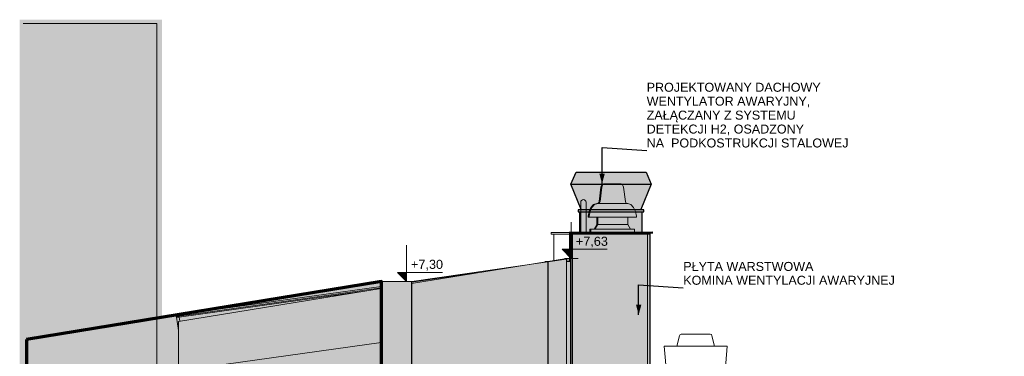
# Model space of a CAD drawing. Header units: centimetres. Extents: x -1412 to 8451, y -353 to 1224.
# Tile 6 of 24: x -1412 to 0, y 623 to 1105. Entities that reach past the tile are written whole.
import ezdxf

# ---------------------------------------------------------------- set-up
doc = ezdxf.new("R2010")
doc.units = ezdxf.units.CM
doc.header["$MEASUREMENT"] = 0
for name, color, linetype in [('00 - DRABINA DACHOWA', 7, 'Continuous'), ('00 - SUFIT Z BLACHY', 7, 'Continuous'), ('280-A Dachy Powłoki', 7, 'Continuous'), ('299-A Wymiary Opisy', 7, 'Continuous'), ('420-K Ściany', 7, 'Continuous'), ('520-I Went_Klim', 7, 'Continuous'), ('Nowe_420 - Wełna mineralna', 7, 'Continuous'), ('Nowe_440-K Słupy stalowe', 7, 'Continuous'), ('Nowe_520-I Went_Klim', 7, 'Continuous')]:
    doc.layers.add(name, color=color, linetype=linetype)
for name, color, linetype, lineweight in [('00 - DRABINA DACHOWA_Nr_pióra__4', 7, 'Continuous', 20), ('00 - SUFIT Z BLACHY_Nr_pióra__12', 7, 'Continuous', 13), ('0_Nr_pióra__17', 7, 'Continuous', 70), ('0_Nr_pióra__19', 255, 'Continuous', 30), ('0_Nr_pióra__21', 7, 'Continuous', 20), ('280-A Dachy Powłoki_Nr_pióra__13', 7, 'Continuous', 20), ('299-A Wymiary Opisy_Nr_pióra__11', 7, 'Continuous', 0), ('420-K Ściany_Nr_pióra__12', 7, 'Continuous', 13), ('420-K Ściany_Nr_pióra__13', 7, 'Continuous', 25), ('420-K Ściany_Nr_pióra__27', 7, 'Continuous', 20), ('520-I Went_Klim_Nr_pióra__12', 7, 'Continuous', 13), ('Nowe_0_Nr_pióra__13', 7, 'Continuous', 25), ('Nowe_0_Nr_pióra__15', 7, 'Continuous', 50), ('Nowe_199-Z Wymiary i opisy_Nr_pióra__135', 5, 'Continuous', 20), ('Nowe_420 - Wełna mineralna_Nr_pióra__11', 7, 'Continuous', 0), ('Nowe_420 - Wełna mineralna_Nr_pióra__13', 7, 'Continuous', 25), ('Nowe_440-K Słupy stalowe_Nr_pióra__12', 7, 'Continuous', 13), ('Nowe_520-I Went_Klim_Nr_pióra__1', 7, 'Continuous', 20)]:
    doc.layers.add(name, color=color, linetype=linetype, lineweight=lineweight)
for name, color, linetype, lineweight, true_color in [('0_Nr_pióra__48', 7, 'Continuous', 20, 0xc7b59a), ('0_Nr_pióra__92', 7, 'Continuous', 20, 0xdfdfdf), ('Nowe_420 - Wełna mineralna_Nr_pióra__83', 7, 'Continuous', 20, 0xe4d7b4), ('Nowe_440-K Słupy stalowe_Nr_pióra__90', 7, 'Continuous', 20, 0x2d579d)]:
    doc.layers.add(name, color=color, linetype=linetype, lineweight=lineweight, true_color=true_color)
doc.styles.add('STYL_AUTOMATYCZNY_1', font='arial.ttf')
doc.dimstyles.new('STYL_AUTOMATYCZNY__3', dxfattribs={"dimtxt": 0.18, "dimasz": 14.592, "dimexe": 0.18, "dimexo": 0.0625, "dimgap": 0, "dimtad": 0, "dimtih": 1, "dimtoh": 1, "dimdec": 4, "dimzin": 0, "dimdsep": 46, "dimcen": 0.09, "dimadec": 0, "dimazin": 0, "dimtfac": 1, "dimtdec": 4, "dimtmove": 0, "dimatfit": 3, "dimldrblk": 'ARROWHEAD_5', "dimfxl": 0, "dimtolj": 1, "dimtzin": 0, "dimarcsym": 0})

# ---------------------------------------------------------------- blocks, each defined once
blk = doc.blocks.new('ElemPrzekroju_1_1')
at = {"layer": 'Nowe_520-I Went_Klim_Nr_pióra__1', "color": 7, "linetype": 'Continuous', "lineweight": 20}
for p, q in [((-578.3, 865), (-581, 844.4)), ((-577.6, 867.6), (-578.3, 865)), ((-576.4, 869.3), (-577.6, 867.6)), ((-574.7, 870), (-576.4, 869.3)), ((-574.7, 870), (-574.3, 870)), ((-574.3, 870), (-573.2, 870)), ((-592.7, 836.2), (-595.4, 830.4)), ((-588.9, 840.4), (-592.7, 836.2)), ((-584.4, 841.8), (-588.9, 840.4)), ((-584.4, 841.8), (-583.7, 841.8)), ((-583.7, 841.8), (-583, 841.8)), ((-581.7, 842.5), (-582.8, 841.8)), ((-581, 844.4), (-581.7, 842.5)), ((-596.7, 823.4), (-596.8, 822.3)), ((-596.8, 822.3), (-595.6, 822.3)), ((-595.4, 830.4), (-596.7, 823.4)), ((-595.6, 822.3), (-595.3, 822.3)), ((-584.4, 822.3), (-584.4, 811.5)), ((-584.4, 811.5), (-588.1, 805)), ((-584.4, 811.5), (-583.7, 811.5)), ((-583.7, 811.5), (-583, 811.5)), ((-594.3, 805), (-592.8, 805)), ((-594.3, 800), (-594.3, 805))]:
    blk.add_line(p, q, dxfattribs=at)
blk = doc.blocks.new('ElemPrzekroju_2_1')
at = {"layer": 'Nowe_420 - Wełna mineralna_Nr_pióra__11', "color": 7, "linetype": 'Continuous', "lineweight": 0}
for p, q in [((-623.1, 792.8), (-623.1, 758.7)), ((-623.1, 758.7), (-623.1, 792.8))]:
    blk.add_line(p, q, dxfattribs=at)
blk = doc.blocks.new('ElemPrzekroju_3_1')
at = {"layer": 'Nowe_520-I Went_Klim_Nr_pióra__1', "color": 7, "linetype": 'Continuous', "lineweight": 20}
for p, q in [((-576.9, 865), (-579.6, 844.4)), ((-576.1, 867.6), (-576.9, 865)), ((-574.9, 869.3), (-576.1, 867.6)), ((-573.2, 870), (-574.9, 869.3)), ((-573.2, 870), (-572.8, 870)), ((-572.8, 870), (-571.7, 870)), ((-571.7, 870), (-569.8, 870)), ((-569.8, 870), (-567.3, 870)), ((-567.3, 870), (-564.5, 870)), ((-564.5, 870), (-561.4, 870)), ((-561.4, 870), (-558.3, 870)), ((-558.3, 870), (-555.5, 870)), ((-555.5, 870), (-553, 870)), ((-553, 870), (-551.1, 870)), ((-551.1, 870), (-549.9, 870)), ((-549.9, 870), (-549.5, 870)), ((-549.5, 870), (-547.9, 869.3)), ((-547.9, 869.3), (-546.7, 867.6)), ((-546.7, 867.6), (-545.9, 865)), ((-545.9, 865), (-543.2, 844.4)), ((-591.3, 836.2), (-593.9, 830.4)), ((-587.4, 840.4), (-591.3, 836.2)), ((-583, 841.8), (-587.4, 840.4)), ((-583, 841.8), (-582.2, 841.8)), ((-582.2, 841.8), (-580.1, 841.8)), ((-580.2, 842.5), (-581.4, 841.8)), ((-579.6, 844.4), (-580.2, 842.5)), ((-580.1, 841.8), (-576.7, 841.8)), ((-576.7, 841.8), (-572.2, 841.8)), ((-572.2, 841.8), (-567, 841.8)), ((-567, 841.8), (-561.4, 841.8)), ((-561.4, 841.8), (-555.8, 841.8)), ((-555.8, 841.8), (-550.6, 841.8)), ((-550.6, 841.8), (-546.1, 841.8)), ((-546.1, 841.8), (-542.7, 841.8)), ((-543.2, 844.4), (-542.6, 842.5)), ((-542.7, 841.8), (-540.5, 841.8)), ((-542.6, 842.5), (-541.4, 841.8)), ((-540.5, 841.8), (-539.8, 841.8)), ((-539.8, 841.8), (-535.4, 840.4)), ((-535.4, 840.4), (-531.5, 836.2)), ((-531.5, 836.2), (-528.9, 830.4)), ((-595.2, 823.4), (-595.3, 822.3)), ((-595.3, 822.3), (-594.2, 822.3)), ((-593.9, 830.4), (-595.2, 823.4)), ((-594.2, 822.3), (-590.8, 822.3)), ((-590.8, 822.3), (-585.4, 822.3)), ((-585.4, 822.3), (-578.4, 822.3)), ((-583, 822.3), (-583, 811.5)), ((-578.4, 822.3), (-570.2, 822.3)), ((-570.2, 822.3), (-561.4, 822.3)), ((-561.4, 822.3), (-552.6, 822.3)), ((-552.6, 822.3), (-544.4, 822.3)), ((-544.4, 822.3), (-537.4, 822.3)), ((-539.8, 822.3), (-539.8, 811.5)), ((-537.4, 822.3), (-532, 822.3)), ((-532, 822.3), (-528.6, 822.3)), ((-528.9, 830.4), (-527.5, 823.4)), ((-528.6, 822.3), (-527.5, 822.3)), ((-527.5, 823.4), (-527.5, 822.3)), ((-583, 811.5), (-586.7, 805)), ((-583, 811.5), (-582.2, 811.5)), ((-582.2, 811.5), (-580.1, 811.5)), ((-580.1, 811.5), (-576.7, 811.5)), ((-576.7, 811.5), (-572.2, 811.5)), ((-572.2, 811.5), (-567, 811.5)), ((-567, 811.5), (-561.4, 811.5)), ((-561.4, 811.5), (-555.8, 811.5)), ((-555.8, 811.5), (-550.6, 811.5)), ((-550.6, 811.5), (-546.1, 811.5)), ((-546.1, 811.5), (-542.7, 811.5)), ((-542.7, 811.5), (-540.5, 811.5)), ((-540.5, 811.5), (-539.8, 811.5)), ((-539.8, 811.5), (-536.1, 805)), ((-592.8, 805), (-530, 805)), ((-592.8, 800), (-592.8, 805)), ((-530, 800), (-530, 805))]:
    blk.add_line(p, q, dxfattribs=at)
blk = doc.blocks.new('ElemPrzekroju_38_1')
at = {"layer": '280-A Dachy Powłoki_Nr_pióra__13', "color": 7, "linetype": 'Continuous', "lineweight": 20}
for p, q in [((-1183.6, 680.1), (-893.7, 720.8)), ((-921.4, 715.4), (-1183.4, 678.6)), ((-1181.8, 680.8), (-1187.4, 680.1)), ((-1187.2, 678.6), (-1187.4, 680.1)), ((-1187.4, 680.1), (-1183.6, 680.1)), ((-1184.5, 659.9), (-1187.2, 678.6)), ((-1183.4, 678.6), (-1187.2, 678.6)), ((-1183.4, 678.6), (-1183.6, 680.1)), ((-1182.6, 673), (-1183.4, 678.6))]:
    blk.add_line(p, q, dxfattribs=at)
blk = doc.blocks.new('ElemPrzekroju_39_1')
at = {"layer": '420-K Ściany_Nr_pióra__13', "color": 7, "linetype": 'Continuous', "lineweight": 25}
for p, q in [((-658.1, 758.7), (-654.9, 758.7)), ((-658.1, 758.7), (-658.1, 758.1)), ((-654.3, 758.7), (-654.3, 470)), ((-621.3, 758.7), (-627.9, 758.7)), ((-621.3, 570.2), (-621.3, 758.7)), ((-621.3, 470), (-621.3, 568.2))]:
    blk.add_line(p, q, dxfattribs=at)
blk = doc.blocks.new('ElemPrzekroju_40_1')
at = {"layer": '00 - SUFIT Z BLACHY_Nr_pióra__12', "color": 7, "linetype": 'Continuous', "lineweight": 13}
for p, q in [((-625.1, 758.7), (-625.1, 759)), ((-625.1, 759), (-625.1, 758.7)), ((-849.9, 729.1), (-753.9, 742.6)), ((-1181.8, 682.5), (-893.7, 722.9)), ((-1181.8, 680.8), (-1181.8, 682.5))]:
    blk.add_line(p, q, dxfattribs=at)
blk = doc.blocks.new('ElemPrzekroju_42_1')
at = {"layer": '420-K Ściany_Nr_pióra__12', "color": 7, "linetype": 'Continuous', "lineweight": 13}
for p, q in [((-627.9, 570.6), (-627.9, 680)), ((-894.1, 432.9), (-894.1, 642.6)), ((-627.9, 470), (-627.9, 568.6)), ((-894.1, 280), (-894.1, 430.9)), ((-660.5, 280), (-840.5, 280))]:
    blk.add_line(p, q, dxfattribs=at)
blk = doc.blocks.new('ElemPrzekroju_43_1')
at = {"layer": '420-K Ściany', "linetype": 'Continuous', "lineweight": 0, "true_color": 0x000000}
blk.add_hatch(color=18, dxfattribs=at).paths.add_polyline_path([(-892.9, 730), (-892.9, 280), (-849.9, 280), (-849.9, 730)])
at = {"layer": '420-K Ściany_Nr_pióra__13', "color": 7, "linetype": 'Continuous', "lineweight": 25}
for p, q in [((-892.9, 730), (-893.7, 730)), ((-893.7, 730), (-893.7, 680)), ((-893.8, 680), (-893.8, 642.6))]:
    blk.add_line(p, q, dxfattribs=at)
at = {"layer": '420-K Ściany_Nr_pióra__27', "color": 7, "linetype": 'Continuous', "lineweight": 20}
for p, q in [((-892.9, 730), (-892.9, 280)), ((-849.9, 730), (-892.9, 730)), ((-849.9, 730), (-849.9, 280))]:
    blk.add_line(p, q, dxfattribs=at)
blk = doc.blocks.new('ElemPrzekroju_45_1')
at = {"layer": '420-K Ściany', "linetype": 'Continuous', "lineweight": 0, "true_color": 0x000000}
blk.add_hatch(color=18, dxfattribs=at).paths.add_polyline_path([(-1215.3, 670), (-1407, 670), (-1407, 450), (-1215.3, 450)])
at = {"layer": '420-K Ściany_Nr_pióra__27', "color": 7, "linetype": 'Continuous', "lineweight": 20}
blk.add_line((-1215.3, 670), (-1215.3, 450), dxfattribs=at)
blk = doc.blocks.new('ElemPrzekroju_46_1')
at = {"layer": '420-K Ściany', "linetype": 'Continuous', "lineweight": 0, "true_color": 0x000000}
blk.add_hatch(color=18, dxfattribs=at).paths.add_polyline_path([(-1215.3, 1100), (-1407, 1100), (-1407, 670), (-1215.3, 670)])
at = {"layer": '420-K Ściany_Nr_pióra__27', "color": 7, "linetype": 'Continuous', "lineweight": 20}
for q in [(-1407, 1100), (-1215.3, 670)]:
    blk.add_line((-1215.3, 1100), q, dxfattribs=at)
blk = doc.blocks.new('ElemPrzekroju_47_1')
at = {"layer": '00 - SUFIT Z BLACHY_Nr_pióra__12', "color": 7, "linetype": 'Continuous', "lineweight": 13}
for p, q in [((-849.9, 727), (-627.9, 763.1)), ((-627.9, 680), (-627.9, 763.1)), ((-1184.5, 672.7), (-893.7, 719.9)), ((-1184.5, 601.8), (-1184.5, 672.7)), ((-1184.5, 601.8), (-893.8, 642.6))]:
    blk.add_line(p, q, dxfattribs=at)
blk = doc.blocks.new('ElemPrzekroju_61_1')
at = {"layer": '520-I Went_Klim_Nr_pióra__12', "color": 7, "linetype": 'Continuous', "lineweight": 13}
for p, q in [((-465.8, 652.1), (-469.4, 637.2)), ((-464.9, 653.8), (-465.8, 652.1)), ((-463.3, 654.5), (-464.9, 653.8)), ((-463.3, 654.5), (-462.6, 654.5)), ((-462.6, 654.5), (-460.5, 654.5)), ((-460.5, 654.5), (-457.2, 654.5)), ((-457.2, 654.5), (-452.9, 654.5)), ((-452.9, 654.5), (-447.8, 654.5)), ((-447.8, 654.5), (-442.4, 654.5)), ((-442.4, 654.5), (-437, 654.5)), ((-437, 654.5), (-431.9, 654.5)), ((-431.9, 654.5), (-427.6, 654.5)), ((-427.6, 654.5), (-424.2, 654.5)), ((-424.2, 654.5), (-422.1, 654.5)), ((-422.1, 654.5), (-421.4, 654.5)), ((-421.4, 654.5), (-419.9, 653.8)), ((-419.9, 653.8), (-419, 652.1)), ((-419, 652.1), (-415.4, 637.2)), ((-487.4, 637.2), (-485.8, 637.2)), ((-487.4, 637.2), (-484, 594.9)), ((-485.8, 637.2), (-481.4, 637.2)), ((-481.4, 637.2), (-474.2, 637.2)), ((-474.2, 637.2), (-464.9, 637.2)), ((-464.9, 637.2), (-454, 637.2)), ((-454, 637.2), (-442.4, 637.2)), ((-442.4, 637.2), (-430.7, 637.2)), ((-430.7, 637.2), (-419.9, 637.2)), ((-419.9, 637.2), (-410.6, 637.2)), ((-410.6, 637.2), (-403.4, 637.2)), ((-403.4, 637.2), (-398.9, 637.2)), ((-397.4, 637.2), (-400.7, 594.9)), ((-398.9, 637.2), (-397.4, 637.2)), ((-484, 594.9), (-483.4, 591)), ((-400.7, 594.9), (-401.4, 591)), ((-483.4, 591), (-482, 587.4)), ((-482, 587.4), (-480.1, 584.4)), ((-480.1, 584.4), (-477.6, 582.1)), ((-477.6, 582.1), (-474.9, 580.7)), ((-474.9, 580.7), (-471.9, 580.2)), ((-471.9, 580.2), (-470.9, 580.2)), ((-470.9, 580.2), (-467.9, 580.2)), ((-470.7, 580.2), (-468.9, 579.2)), ((-468.9, 579.2), (-468.1, 576.7)), ((-467.9, 580.2), (-463.3, 580.2)), ((-463.3, 580.2), (-457.1, 580.2)), ((-457.1, 580.2), (-450, 580.2)), ((-450, 580.2), (-442.4, 580.2)), ((-442.4, 580.2), (-434.7, 580.2)), ((-434.7, 580.2), (-427.6, 580.2)), ((-427.6, 580.2), (-421.5, 580.2)), ((-421.5, 580.2), (-416.8, 580.2)), ((-416.8, 580.2), (-413.9, 580.2)), ((-415.9, 579.2), (-416.7, 576.7)), ((-414.1, 580.2), (-415.9, 579.2)), ((-413.9, 580.2), (-412.9, 580.2)), ((-409.9, 580.7), (-412.9, 580.2)), ((-407.1, 582.1), (-409.9, 580.7)), ((-404.7, 584.4), (-407.1, 582.1)), ((-402.7, 587.4), (-404.7, 584.4)), ((-401.4, 591), (-402.7, 587.4)), ((-468.1, 570.8), (-468.1, 576.7)), ((-468.1, 576.7), (-467.2, 576.7)), ((-467.2, 576.7), (-464.7, 576.7)), ((-464.7, 576.7), (-460.6, 576.7)), ((-460.6, 576.7), (-455.2, 576.7)), ((-455.2, 576.7), (-449, 576.7)), ((-449, 576.7), (-442.4, 576.7)), ((-442.4, 576.7), (-435.7, 576.7)), ((-435.7, 576.7), (-429.5, 576.7)), ((-429.5, 576.7), (-424.2, 576.7)), ((-424.2, 576.7), (-420.1, 576.7)), ((-420.1, 576.7), (-417.5, 576.7)), ((-417.5, 576.7), (-416.7, 576.7)), ((-416.7, 566.3), (-416.7, 576.7)), ((-409.8, 559.5), (-404.9, 559.5)), ((-404.9, 557), (-404.9, 559.5))]:
    blk.add_line(p, q, dxfattribs=at)
blk = doc.blocks.new('ElemPrzekroju_92_1')
at = {"layer": '00 - DRABINA DACHOWA_Nr_pióra__4', "color": 7, "linetype": 'Continuous', "lineweight": 20}
for p, q in [((-607.4, 843.5), (-607.1, 845)), ((-607.4, 800), (-607.4, 843.5)), ((-607.1, 845), (-606.3, 846.2)), ((-606.3, 846.2), (-605, 847)), ((-605, 847), (-603.6, 847.3)), ((-603.6, 847.3), (-602.1, 847)), ((-602.1, 847), (-600.9, 846.2)), ((-600.9, 846.2), (-600, 845)), ((-600, 845), (-599.7, 843.5)), ((-599.7, 800), (-599.7, 843.5))]:
    blk.add_line(p, q, dxfattribs=at)
blk = doc.blocks.new('ElemPrzekroju_93_1')
at = {"layer": 'Nowe_420 - Wełna mineralna_Nr_pióra__11', "color": 7, "linetype": 'Continuous', "lineweight": 0}
for p, q in [((-623.2, 792.8), (-623.2, 758.7)), ((-623.2, 758.7), (-623.2, 759))]:
    blk.add_line(p, q, dxfattribs=at)
blk = doc.blocks.new('ElemPrzekroju_94_1')
at = {"layer": 'Nowe_440-K Słupy stalowe_Nr_pióra__12', "color": 7, "linetype": 'Continuous', "lineweight": 13}
for p, q in [((-649.7, 798), (-649.7, 800)), ((-649.7, 800), (-507.5, 800)), ((-649.7, 798), (-507.5, 798)), ((-507.5, 798), (-507.5, 800))]:
    blk.add_line(p, q, dxfattribs=at)
blk = doc.blocks.new('ElemPrzekroju_95_1')
at = {"layer": 'Nowe_420 - Wełna mineralna_Nr_pióra__11', "color": 7, "linetype": 'Continuous', "lineweight": 0}
for p, q in [((-622.4, 758.7), (-622.4, 798)), ((-622.4, 798), (-622.4, 758.7)), ((-511.5, 563.5), (-511.5, 798))]:
    blk.add_line(p, q, dxfattribs=at)
blk = doc.blocks.new('ElemPrzekroju_96_1')
at = {"layer": 'Nowe_420 - Wełna mineralna_Nr_pióra__11', "color": 7, "linetype": 'Continuous', "lineweight": 0}
for p, q in [((-622.5, 758.7), (-622.5, 792.8)), ((-622.5, 792.8), (-622.5, 758.7))]:
    blk.add_line(p, q, dxfattribs=at)
blk = doc.blocks.new('ElemPrzekroju_97_1')
at = {"layer": 'Nowe_420 - Wełna mineralna_Nr_pióra__11', "color": 7, "linetype": 'Continuous', "lineweight": 0}
for p, q in [((-645.7, 798), (-645.7, 760.2)), ((-623.2, 759), (-623.2, 798)), ((-623.2, 759), (-627.9, 759))]:
    blk.add_line(p, q, dxfattribs=at)
blk = doc.blocks.new('ElemPrzekroju_98_1')
at = {"layer": 'Nowe_440-K Słupy stalowe_Nr_pióra__90', "color": 165, "linetype": 'Continuous', "lineweight": 20, "true_color": 0x2d579d}
blk.add_line((-623.2, 792.8), (-622.4, 792.8), dxfattribs=at)
blk = doc.blocks.new('Wymiary_2_1', base_point=(-620.8, 763.1))
at = {"layer": '299-A Wymiary Opisy_Nr_pióra__11', "linetype": 'Continuous', "lineweight": 0}
blk.add_hatch(color=7, dxfattribs=at).paths.add_polyline_path([(-620.8, 763.1), (-620.8, 776.1), (-633.8, 776.1)])
at = {"layer": '299-A Wymiary Opisy_Nr_pióra__11', "color": 7, "linetype": 'Continuous', "lineweight": 0}
for p, q in [((-620.8, 763.1), (-620.8, 815.1)), ((-620.8, 763.1), (-633.8, 776.1)), ((-633.8, 776.1), (-620.8, 776.1)), ((-620.8, 763.1), (-630.5, 763.1)), ((-620.8, 776.1), (-569.2, 776.1)), ((-620.8, 763.1), (-611, 763.1))]:
    blk.add_line(p, q, dxfattribs=at)
at = {"layer": '299-A Wymiary Opisy_Nr_pióra__11', "color": 7, "lineweight": 0, "insert": (-614.3, 778.7), "char_height": 13, "attachment_point": 7, "style": 'STYL_AUTOMATYCZNY_1'}
blk.add_mtext('\\A1;{\\pql;\\fArial|b0|i0|c238|p0;\\W1.000000;+7,63}', dxfattribs=at)
blk = doc.blocks.new('Wymiary_3_1', base_point=(-857.3, 730))
at = {"layer": '299-A Wymiary Opisy_Nr_pióra__11', "linetype": 'Continuous', "lineweight": 0}
blk.add_hatch(color=7, dxfattribs=at).paths.add_polyline_path([(-857.3, 730), (-857.3, 743), (-870.3, 743)])
at = {"layer": '299-A Wymiary Opisy_Nr_pióra__11', "color": 7, "linetype": 'Continuous', "lineweight": 0}
for p, q in [((-857.3, 730), (-857.3, 782)), ((-857.3, 730), (-870.3, 743)), ((-870.3, 743), (-857.3, 743)), ((-857.3, 743), (-805.7, 743)), ((-857.3, 730), (-867, 730)), ((-857.3, 730), (-847.5, 730))]:
    blk.add_line(p, q, dxfattribs=at)
at = {"layer": '299-A Wymiary Opisy_Nr_pióra__11', "color": 7, "lineweight": 0, "insert": (-850.8, 745.6), "char_height": 13, "attachment_point": 7, "style": 'STYL_AUTOMATYCZNY_1'}
blk.add_mtext('\\A1;{\\pql;\\fArial|b0|i0|c238|p0;\\W1.000000;+7,30}', dxfattribs=at)
blk = doc.blocks.new('ARROWHEAD_5')
at = {"linetype": 'Continuous', "lineweight": 0}
blk.add_hatch(color=0, dxfattribs=at).paths.add_polyline_path([(-1, 0.2679), (0, 0), (-1, -0.2679)])
at = {"color": 0, "linetype": 'Continuous', "lineweight": 0}
blk.add_line((0, 0), (-1, 0), dxfattribs=at)

msp = doc.modelspace()

# ---------------------------------------------------------------- hatches: boundary and pattern name
at = {"layer": '0_Nr_pióra__19', "linetype": 'Continuous', "lineweight": 30}
for points in [[(-1207.9, 1105.2), (-1412.2, 1105.2), (-1412.2, 19.9), (-1207.9, 19.9)], [(-1402.4, 646.8), (-1402.4, 0), (-893.9, 0), (-893.1, 729.9)]]:
    msp.add_hatch(color=255, dxfattribs=at).paths.add_polyline_path(points)
at = {"layer": '0_Nr_pióra__19', "linetype": 'Continuous', "lineweight": 0, "true_color": 0xbfbfbf}
msp.add_hatch(color=9, dxfattribs=at).paths.add_polyline_path([(-893.1, 730), (-893.1, 729.9), (-892.8, 730)])
at = {"layer": '0_Nr_pióra__48', "linetype": 'Continuous', "lineweight": 0, "true_color": 0xd5c7b3}
h = msp.add_hatch(color=9, dxfattribs=at)
h.paths.add_polyline_path([(-849.8, 730), (-850.7, 25), (-499.4, 25), (-499.4, 410), (-159.4, 410), (-159.4, 25), (0.4, 25), (0.4, 530), (-628.8, 568.7), (-628.9, 570.7), (-621.3, 570.2), (-621.3, 763.1)])
h.paths.add_polyline_path([(-694.1, 540), (-814.1, 540), (-814.1, 430), (-694.1, 430)], flags=0)
h.paths.add_polyline_path([(-665.5, 280), (-840.5, 280), (-840.5, 150), (-665.5, 150)], flags=0)
at = {"layer": '0_Nr_pióra__92', "linetype": 'Continuous', "lineweight": 20, "true_color": 0xdfdfdf}
for points in [[(-507, 869.6), (-514.2, 886.9), (-614.8, 886.9), (-622, 869.6)], [(-622, 869.6), (-607.2, 833), (-521.7, 833), (-507, 869.6)], [(-611.6, 832.8), (-517.4, 832.8), (-517.4, 829.9), (-611.6, 829.9)], [(-519.7, 829.9), (-608.9, 829.9), (-608.9, 799.9), (-519.7, 799.9)]]:
    msp.add_hatch(color=254, dxfattribs=at).paths.add_polyline_path(points)
at = {"layer": 'Nowe_420 - Wełna mineralna_Nr_pióra__83', "linetype": 'Continuous', "lineweight": 0, "true_color": 0xdad1b6}
msp.add_hatch(color=9, dxfattribs=at).paths.add_polyline_path([(-619.3, 800), (-508.3, 800), (-508.3, 563.6), (-619.3, 570.1)])

# ---------------------------------------------------------------- linework, layer by layer
at = {"layer": '0_Nr_pióra__17', "color": 7, "linetype": 'Continuous', "lineweight": 70, "flags": 128}
msp.add_lwpolyline([(-1402.4, 646.8), (-1402.4, 0), (-893.9, 0), (-893.1, 729.9)], close=True, dxfattribs=at)
at = {"layer": '0_Nr_pióra__21', "color": 7, "linetype": 'Continuous', "lineweight": 20, "flags": 128}
for points in [[(-849.8, 730), (-850.7, 25), (-499.4, 25), (-499.4, 410), (-159.4, 410), (-159.4, 25), (0.4, 25), (0.4, 530), (-628.8, 568.7), (-628.9, 570.7), (-621.3, 570.2), (-621.3, 763.1)], [(-893.1, 730), (-893.1, 729.9), (-892.8, 730)]]:
    msp.add_lwpolyline(points, close=True, dxfattribs=at)
at = {"layer": 'Nowe_0_Nr_pióra__13', "color": 7, "linetype": 'Continuous', "lineweight": 25}
for p, q in [((-621.3, 869.7), (-614.1, 886.9)), ((-614.1, 886.9), (-513.5, 886.9)), ((-513.5, 886.9), (-506.3, 869.7)), ((-606.5, 833.1), (-621.3, 869.7)), ((-621.3, 869.7), (-506.3, 869.7)), ((-506.3, 869.7), (-521, 833.1)), ((-516.7, 832.9), (-610.9, 832.9)), ((-610.9, 832.9), (-610.9, 830)), ((-610.9, 830), (-516.7, 830)), ((-608.6, 800), (-608.6, 830)), ((-519, 800), (-519, 830)), ((-516.7, 830), (-516.7, 832.9))]:
    msp.add_line(p, q, dxfattribs=at)
at = {"layer": 'Nowe_0_Nr_pióra__15', "color": 7, "linetype": 'Continuous', "lineweight": 50}
msp.add_line((-623.8, 799.9), (-503.8, 800.1), dxfattribs=at)
at = {"layer": 'Nowe_420 - Wełna mineralna_Nr_pióra__13', "color": 7, "linetype": 'Continuous', "lineweight": 25, "flags": 128}
msp.add_lwpolyline([(-619.3, 800), (-508.3, 800), (-508.3, 563.6), (-619.3, 570.1)], close=True, dxfattribs=at)

# ---------------------------------------------------------------- block references
at = {"layer": '00 - DRABINA DACHOWA', "lineweight": 0}
msp.add_blockref('ElemPrzekroju_92_1', (0, 0), dxfattribs=at)
at = {"layer": '00 - SUFIT Z BLACHY', "lineweight": 0}
for name in ['ElemPrzekroju_47_1', 'ElemPrzekroju_40_1']:
    msp.add_blockref(name, (0, 0), dxfattribs=at)
at = {"layer": '280-A Dachy Powłoki', "lineweight": 0}
msp.add_blockref('ElemPrzekroju_38_1', (0, 0), dxfattribs=at)
at = {"layer": '299-A Wymiary Opisy', "color": 7, "linetype": 'Continuous', "lineweight": 0}
for name, p in [('Wymiary_2_1', (-620.8, 763.1)), ('Wymiary_3_1', (-857.3, 730))]:
    msp.add_blockref(name, p, dxfattribs=at)
at = {"layer": '420-K Ściany', "lineweight": 0}
for name in ['ElemPrzekroju_46_1', 'ElemPrzekroju_39_1', 'ElemPrzekroju_43_1', 'ElemPrzekroju_42_1', 'ElemPrzekroju_45_1']:
    msp.add_blockref(name, (0, 0), dxfattribs=at)
at = {"layer": '520-I Went_Klim', "lineweight": 0}
msp.add_blockref('ElemPrzekroju_61_1', (0, 0), dxfattribs=at)
at = {"layer": 'Nowe_420 - Wełna mineralna', "lineweight": 0}
for name in ['ElemPrzekroju_97_1', 'ElemPrzekroju_93_1', 'ElemPrzekroju_2_1', 'ElemPrzekroju_96_1', 'ElemPrzekroju_95_1']:
    msp.add_blockref(name, (0, 0), dxfattribs=at)
at = {"layer": 'Nowe_440-K Słupy stalowe', "lineweight": 0}
for name in ['ElemPrzekroju_94_1', 'ElemPrzekroju_98_1']:
    msp.add_blockref(name, (0, 0), dxfattribs=at)
at = {"layer": 'Nowe_520-I Went_Klim', "lineweight": 0}
for name in ['ElemPrzekroju_1_1', 'ElemPrzekroju_3_1']:
    msp.add_blockref(name, (0, 0), dxfattribs=at)

# ---------------------------------------------------------------- texts
at = {"layer": 'Nowe_199-Z Wymiary i opisy_Nr_pióra__135', "color": 5, "linetype": 'Continuous', "lineweight": 20, "char_height": 12.867, "attachment_point": 7, "style": 'STYL_AUTOMATYCZNY_1'}
for s, insert, line_spacing_factor in [('\\A1;{\\pql;\\fArial|b0|i0|c238|p0;\\W1.000000;PROJEKTOWANY DACHOWY \\P\\pql;\\fArial|b0|i0|c238|p0;\\W1.000000;WENTYLATOR AWARYJNY, \\P\\pql;\\fArial|b0|i0|c238|p0;\\W1.000000;ZAŁĄCZANY Z SYSTEMU \\P\\pql;\\fArial|b0|i0|c238|p0;\\W1.000000;DETEKCJI H2, OSADZONY \\P\\pql;\\fArial|b0|i0|c238|p0;\\W1.000000;NA  \\fArial|b0|i0|c238|p0;\\W1.000000;PODKOSTRUKCJI STALOWEJ}', (-512.7, 921.9), 0.930951), ('\\A1;{\\pql;\\fArial|b0|i0|c238|p0;\\W1.000000;PŁYTA WARSTWOWA\\P\\pql;\\fArial|b0|i0|c238|p0;\\W1.000000;KOMINA WENTYLACJI AWARYJNEJ}', (-460.2, 725.1), 0.923867)]:
    msp.add_mtext(s, dxfattribs=dict(at, insert=insert, line_spacing_factor=line_spacing_factor))

# ---------------------------------------------------------------- leaders
at = {"layer": 'Nowe_199-Z Wymiary i opisy_Nr_pióra__135', "color": 5, "linetype": 'Continuous', "lineweight": 20, "annotation_type": 0, "has_hookline": 1, "hookline_direction": 0}
for points, text_width in [([(-576.7, 870), (-576.7, 921.9), (-512.7, 917.7)], 286.7), ([(-524.2, 682.2), (-524.2, 725.1), (-460.2, 720.9)], 300.7)]:
    msp.add_leader(points, dimstyle='STYL_AUTOMATYCZNY__3', dxfattribs=dict(at, text_width=text_width))

doc.saveas('drawing.dxf')
